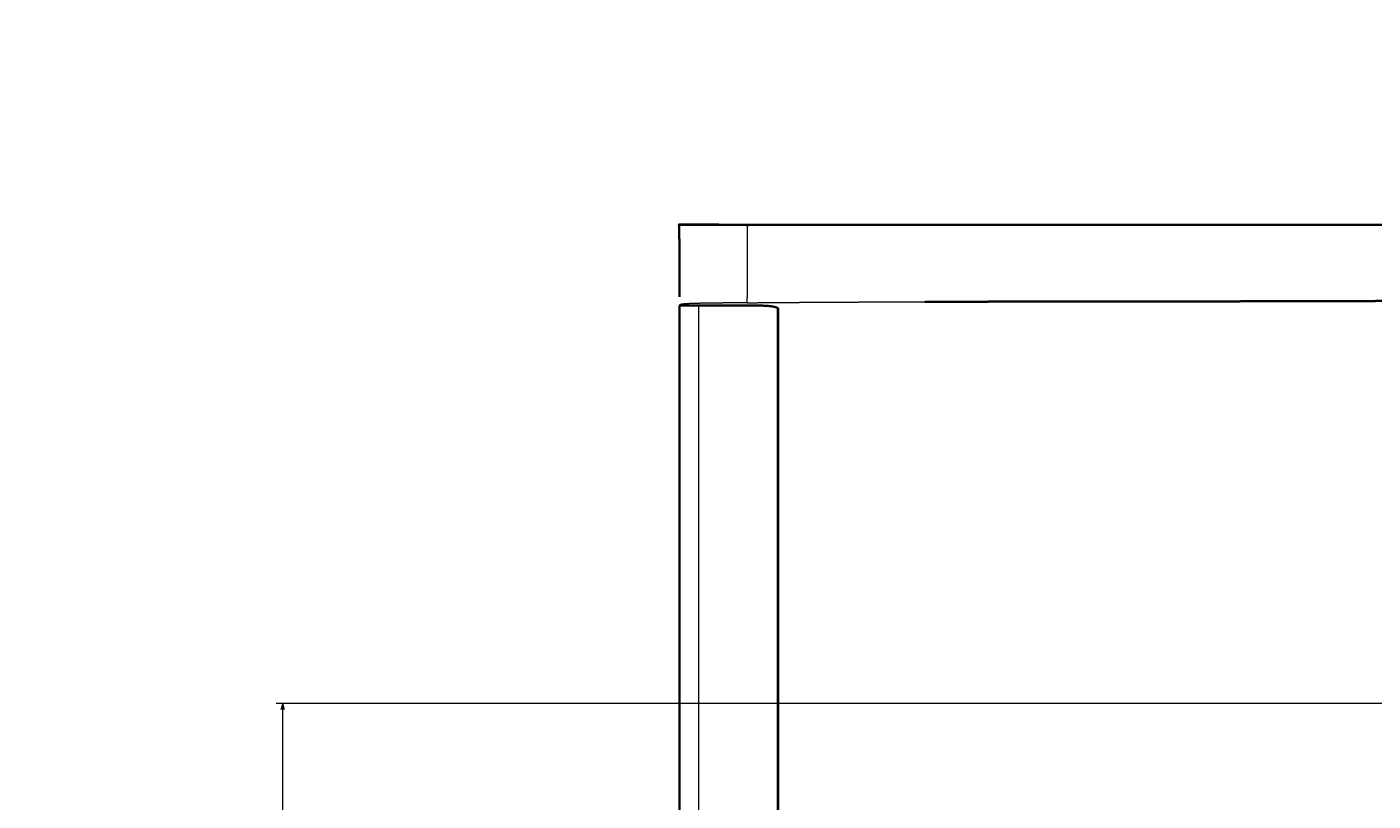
# Model space of a CAD drawing. Extents: x -512 to 1654, y -360 to 1280.
# Tile 3 of 200: x -512 to -102, y 224 to 460. Entities that reach past the tile are written whole.
import ezdxf
from ezdxf.enums import TextEntityAlignment as Align

# ---------------------------------------------------------------- set-up
doc = ezdxf.new("R2010")
doc.units = 0
doc.layers.get('0').update_dxf_attribs({"lineweight": 13})
doc.styles.get("Standard").update_dxf_attribs({"font": 'isocp.shx'})
doc.dimstyles.get("Standard").update_dxf_attribs({"dimtxt": 2.5, "dimasz": 2.5, "dimexe": 1.25, "dimexo": 0.625, "dimtad": 1, "dimcen": 2.5, "dimadec": 0, "dimazin": 0, "dimtfac": 1, "dimtmove": 0, "dimatfit": 0, "dimfxl": 0, "dimarcsym": 0})

# ---------------------------------------------------------------- blocks, each defined once
blk = doc.blocks.new('*D')
at = {"color": 7, "lineweight": 13}
for p, q in [((-313.56, 931.92), (-313.56, 1105.14)), ((636.77, 931.18), (636.77, 1105.14)), ((1018.12, 944.24), (1018.12, 1107.13)), ((1018.12, 1105.13), (1557.33, 1105.13)), ((1557.33, 911.87), (1557.33, 1107.13)), ((-313.56, 1103.14), (636.77, 1103.14)), ((1018.13, 978.55), (1018.13, 1027.51)), ((1042.72, 917.53), (1042.73, 1027.51)), ((1018.13, 1025.51), (1074.82, 1025.51)), ((159.6, 976.55), (-498.1, 976.56)), ((-496.1, 735.54), (-496.1, 976.56)), ((1651.38, 930.13), (1651.38, 856.54)), ((1554.36, 915.54), (1653.38, 915.54)), ((1537.21, 856.53), (1653.38, 856.54)), ((-13.45, 735.54), (-498.1, 735.54)), ((1018.12, 733.54), (1018.12, 666.52)), ((1248.09, 714.54), (1248.09, 666.52)), ((1018.12, 668.52), (1248.09, 668.52)), ((161.6, 229.58), (161.6, 487.04)), ((161.6, 485.04), (636.6, 485.04)), ((636.6, 229.06), (636.6, 487.04)), ((638.77, 399.31), (697.63, 399.31)), ((638.77, 399.31), (747.74, 399.31)), ((695.63, 324.25), (695.63, 399.31)), ((745.74, 169.34), (745.74, 399.31)), ((196.44, 324.25), (697.63, 324.25)), ((159.6, 253.39), (-436.37, 253.39)), ((-434.37, -82.6), (-434.37, 253.39)), ((221.84, 169.34), (747.74, 169.34)), ((-81.18, 93.67), (-81.18, -250.69)), ((404.39, 93.67), (404.39, -250.69)), ((159.6, -82.6), (-436.37, -82.6)), ((-81.18, -248.69), (404.39, -248.69))]:
    blk.add_line(p, q, dxfattribs=at)
for points in [[(1020.06, 1105.65), (1018.12, 1105.13), (1020.06, 1104.62)], [(1555.4, 1104.62), (1557.33, 1105.13), (1555.4, 1105.65)], [(-311.63, 1103.65), (-313.56, 1103.14), (-311.63, 1102.62)], [(634.84, 1102.62), (636.77, 1103.14), (634.84, 1103.65)], [(1020.06, 1026.03), (1018.13, 1025.51), (1020.06, 1024.99)], [(1040.8, 1024.99), (1042.73, 1025.51), (1040.8, 1026.03)], [(-495.59, 974.62), (-496.1, 976.56), (-496.62, 974.62)], [(1651.9, 913.61), (1651.38, 915.54), (1650.86, 913.61)], [(1650.86, 858.47), (1651.38, 856.54), (1651.9, 858.47)], [(-496.62, 737.47), (-496.1, 735.54), (-495.59, 737.47)], [(1020.06, 669.04), (1018.12, 668.52), (1020.06, 668)], [(1246.16, 668), (1248.09, 668.52), (1246.16, 669.04)], [(163.54, 485.56), (161.6, 485.04), (163.54, 484.52)], [(634.67, 484.52), (636.6, 485.04), (634.67, 485.56)], [(696.14, 397.37), (695.63, 399.31), (695.11, 397.37)], [(746.26, 397.37), (745.74, 399.31), (745.22, 397.37)], [(695.11, 326.19), (695.63, 324.25), (696.14, 326.19)], [(-433.85, 251.46), (-434.37, 253.39), (-434.89, 251.46)], [(745.22, 171.27), (745.74, 169.34), (746.26, 171.27)], [(-434.89, -80.67), (-434.37, -82.6), (-433.85, -80.67)], [(-79.25, -248.17), (-81.18, -248.69), (-79.25, -249.21)], [(402.46, -249.21), (404.39, -248.69), (402.46, -248.17)]]:
    blk.add_lwpolyline(points, dxfattribs=at)
for s, p, p2 in [('539', (1266.71, 1107.13), (1308.74, 1107.13)), ('950', (140.59, 1105.14), (182.62, 1105.14)), ('230', (1112.09, 670.52), (1154.12, 670.52)), ('475', (378.09, 487.04), (420.12, 487.04)), ('486', (140.59, -246.69), (182.62, -246.69))]:
    blk.add_text(s, height=14, dxfattribs=at).set_placement(p, p2, align=Align.FIT)
for s, rotation, p, p2 in [('25', 359.9976, (1047.73, 1027.51), (1074.82, 1027.51)), ('59', 90.0019, (1649.38, 903.04), (1649.38, 930.13)), ('241', 89.9998, (-498.1, 835.03), (-498.1, 877.06)), ('75', 90, (693.63, 348.24), (693.63, 375.32)), ('230', 90, (743.74, 263.31), (743.74, 305.34)), ('336', 90, (-436.37, 64.38), (-436.37, 106.41))]:
    blk.add_text(s, height=14, rotation=rotation, dxfattribs=at).set_placement(p, p2, align=Align.FIT)
blk = doc.blocks.new('BLOCK31')
at = {"color": 7, "lineweight": 35, "ltscale": 0.0008166}
blk.add_line((-475.17, 0), (-475.13, 0), dxfattribs=at)
at = {"color": 7, "lineweight": 35, "ltscale": 0.198523}
blk.add_line((-475.13, 0), (-467.19, 0), dxfattribs=at)
at = {"color": 7, "lineweight": 35, "ltscale": 0.034549}
blk.add_line((-467.19, 0), (-465.81, 0), dxfattribs=at)
at = {"color": 7, "lineweight": 35, "ltscale": 0.070972}
blk.add_line((-465.81, 0), (-462.97, 0), dxfattribs=at)
at = {"color": 7, "lineweight": 35, "ltscale": 0.035771}
blk.add_line((-462.97, 0), (-461.54, 0), dxfattribs=at)
at = {"color": 7, "lineweight": 35, "ltscale": 0.036202}
blk.add_line((-461.54, 0), (-460.09, 0), dxfattribs=at)
at = {"color": 7, "lineweight": 35, "ltscale": 0.072706}
blk.add_line((-460.09, 0), (-457.18, 0), dxfattribs=at)
at = {"color": 7, "lineweight": 35, "ltscale": 0.03648}
blk.add_line((-457.18, 0), (-455.72, 0), dxfattribs=at)
at = {"color": 7, "lineweight": 35, "ltscale": 0.0366}
blk.add_line((-455.72, 0), (-454.26, 0), dxfattribs=at)
at = {"color": 7, "lineweight": 35, "ltscale": 0.009395}
blk.add_line((-454.26, -0.38), (-454.26, 0), dxfattribs=at)
at = {"color": 7, "lineweight": 35}
for p, q in [((-454.26, 0), (-297.75, 0)), ((-290.63, 0), (-99.45, 0))]:
    blk.add_line(p, q, dxfattribs=at)
at = {"color": 7, "lineweight": 35, "ltscale": 0.178045}
blk.add_line((-297.75, 0.08), (-290.63, 0.08), dxfattribs=at)
at = {"color": 7, "lineweight": 35, "ltscale": 0.00052307}
blk.add_line((-474.98, -24.6), (-475, -24.6), dxfattribs=at)
at = {"color": 7, "lineweight": 35, "ltscale": 2.52149e-05}
blk.add_line((-474.98, -24.54), (-474.98, -24.54), dxfattribs=at)
at = {"color": 7, "lineweight": 35, "ltscale": 0.000268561}
blk.add_line((-474.98, -24.54), (-474.98, -24.55), dxfattribs=at)
at = {"color": 7, "lineweight": 35, "ltscale": 0.03713}
blk.add_line((-473.49, -24.6), (-474.98, -24.6), dxfattribs=at)
at = {"color": 7, "lineweight": 35, "ltscale": 0.028321}
blk.add_line((-472.36, -24.6), (-473.49, -24.6), dxfattribs=at)
at = {"color": 7, "lineweight": 35, "ltscale": 0.041881}
blk.add_line((-470.68, -24.6), (-472.36, -24.6), dxfattribs=at)
at = {"color": 7, "lineweight": 35, "ltscale": 0.006397}
blk.add_line((-470.43, -24.6), (-470.68, -24.6), dxfattribs=at)
at = {"color": 7, "lineweight": 35, "ltscale": 0.030131}
blk.add_line((-469.22, -24.6), (-470.43, -24.6), dxfattribs=at)
at = {"color": 7, "lineweight": 35, "ltscale": 0.070977}
blk.add_line((-466.38, -24.6), (-469.22, -24.6), dxfattribs=at)
at = {"color": 7, "lineweight": 35, "ltscale": 0.198246}
blk.add_line((-458.45, -24.6), (-466.38, -24.6), dxfattribs=at)
at = {"color": 7, "lineweight": 35, "ltscale": 0.19345}
blk.add_line((-450.72, -24.6), (-458.45, -24.6), dxfattribs=at)
at = {"color": 7, "lineweight": 13, "ltscale": 0.049212}
blk.add_line((-450.72, -24.6), (-448.75, -24.58), dxfattribs=at)
at = {"color": 7, "lineweight": 35, "ltscale": 0.009797}
blk.add_line((-445.16, -25.31), (-444.84, -25.54), dxfattribs=at)
at = {"color": 7, "lineweight": 35}
for centre, radius, start, end in [((-475.03, -24.56), 0.0527, 308.0561, 12.5292), ((-450.72, -59.86), 35.26, 86.7905, 89.989)]:
    blk.add_arc(centre, radius, start, end, dxfattribs=at)
for points, degree, knots in [([(-475.17, 0.14), (-475.17, 0.14), (-475.16, 0.14), (-475.15, 0.13), (-475.11, 0.13), (-475.02, 0.13), (-474.96, 0.13), (-474.73, 0.13), (-474.41, 0.12), (-474.14, 0.12), (-473.68, 0.12), (-473.15, 0.12), (-472.93, 0.12), (-472.49, 0.11), (-472.02, 0.11), (-471.77, 0.11), (-471.23, 0.11), (-470.67, 0.11), (-470.4, 0.11), (-469.79, 0.11), (-469.17, 0.11), (-468.85, 0.11), (-468.18, 0.1), (-467.5, 0.1), (-467.17, 0.1), (-466.45, 0.1), (-465.73, 0.1), (-465.37, 0.1), (-464.69, 0.1), (-464, 0.1), (-463.6, 0.1), (-463.28, 0.1), (-462.97, 0.1)], 5, [0, 0, 0, 0, 0, 0, 1.036848, 1.036848, 1.036848, 2.388795, 2.388795, 2.388795, 5.334754, 5.334754, 5.334754, 7.085655, 7.085655, 7.085655, 9.039476, 9.039476, 9.039476, 11.140946, 11.140946, 11.140946, 13.341697, 13.341697, 13.341697, 15.654952, 15.654952, 15.654952, 18.026606, 18.026606, 18.026606, 20.039666, 20.039666, 20.039666, 20.039666, 20.039666, 20.039666]), ([(-474.96, -21.93), (-474.96, -21.72), (-475.02, -21.14), (-474.98, -20.18), (-475, -19.05), (-475, -17.98), (-475, -17.22), (-475, -16.45), (-475, -15.59), (-475, -14.46), (-475, -13.36), (-475.01, -12.29), (-475.01, -11.26), (-475.01, -10.24), (-475.02, -9.2), (-475.02, -8.13), (-475.03, -7.02), (-475.03, -5.88), (-475.04, -4.72), (-475.05, -3.54), (-475.06, -2.45), (-475.07, -1.66), (-475.08, -1.04), (-475.09, -0.51), (-475.14, -0.08), (-475.17, 0.14)], 3, [0, 0, 0, 0, 0.629376, 1.748451, 2.885351, 4.032516, 4.934749, 5.185984, 6.344078, 7.488841, 8.594767, 9.651514, 10.675093, 11.691302, 12.721014, 13.786464, 14.901203, 16.049296, 17.214146, 18.389695, 19.576578, 20.473757, 20.784446, 21.415181, 22.072874, 22.072874, 22.072874, 22.072874]), ([(-388.21, -400.08), (-390.33, -400.06), (-394.57, -400.02), (-400.92, -399.97), (-407.28, -400.05), (-413.62, -399.56), (-419.89, -398.49), (-426.04, -396.86), (-432.02, -394.67), (-437.77, -391.96), (-443.25, -388.73), (-448.42, -385.02), (-453.23, -380.86), (-457.64, -376.28), (-461.62, -371.31), (-465.14, -366.01), (-468.15, -360.41), (-470.65, -354.56), (-472.61, -348.51), (-474, -342.3), (-474.85, -335.99), (-475.05, -329.64), (-474.98, -323.28), (-475, -316.93), (-475, -310.57), (-475, -304.22), (-475, -297.86), (-475, -291.51), (-475, -285.15), (-475, -278.8), (-475, -272.44), (-475, -266.09), (-475, -259.73), (-475, -253.38), (-475, -247.02), (-475, -240.67), (-475, -234.31), (-475, -227.96), (-475, -221.6), (-475, -215.25), (-475, -208.89), (-475, -202.54), (-475, -196.18), (-475, -189.83), (-475, -183.47), (-475, -177.12), (-475, -170.76), (-475, -164.41), (-475, -158.05), (-475, -151.7), (-475, -145.34), (-475, -138.99), (-475, -132.63), (-475, -126.28), (-475, -119.92), (-475, -113.57), (-475, -107.21), (-475, -100.86), (-475, -94.5), (-475, -88.15), (-475, -81.79), (-475, -75.44), (-475, -69.08), (-475, -62.73), (-475, -56.37), (-475, -50.02), (-475, -43.66), (-475, -37.31), (-475, -30.95), (-475, -26.71), (-475, -24.6)], 3, [0, 0, 0, 0, 6.355211, 12.710266, 19.065063, 25.41775, 31.771119, 38.12358, 44.476024, 50.829303, 57.182705, 63.535712, 69.88823, 76.240746, 82.593515, 88.946628, 95.299578, 101.652125, 108.004668, 114.357891, 120.711228, 127.063631, 133.418551, 139.774453, 146.128948, 152.483395, 158.83817, 165.193183, 171.548345, 177.903566, 184.258756, 190.613864, 196.968899, 203.323878, 209.678814, 216.033722, 222.388617, 228.743514, 235.098425, 241.453349, 247.808287, 254.163237, 260.518199, 266.873172, 273.228156, 279.58315, 285.938153, 292.293164, 298.648184, 305.00321, 311.358243, 317.713281, 324.068325, 330.423372, 336.778424, 343.133478, 349.488535, 355.843593, 362.198652, 368.553711, 374.90877, 381.263828, 387.618883, 393.973936, 400.328986, 406.684032, 413.039073, 419.394109, 425.749139, 432.104162, 432.104162, 432.104162, 432.104162]), ([(-400.23, -23.44), (-398.17, -23.44), (-396.1, -23.43), (-395.05, -23.43), (-391.21, -23.42), (-387.36, -23.41), (-385.17, -23.41), (-381.87, -23.4), (-378.57, -23.4), (-377.06, -23.39), (-374.06, -23.39), (-371.07, -23.39), (-369.47, -23.38), (-367.22, -23.38), (-364.96, -23.38), (-364.26, -23.38), (-362.72, -23.37), (-361.17, -23.37), (-360.41, -23.37), (-358.88, -23.37), (-357.36, -23.37), (-356.6, -23.37), (-355.08, -23.36), (-353.56, -23.36), (-352.8, -23.36), (-350.3, -23.36), (-347.79, -23.35), (-346.49, -23.35), (-343.93, -23.35), (-341.37, -23.35), (-340.57, -23.35), (-338.99, -23.34), (-337.41, -23.34), (-336.57, -23.34), (-334.7, -23.34), (-332.83, -23.34), (-331.18, -23.34), (-328.89, -23.33), (-326.58, -23.33), (-325.38, -23.33), (-322.35, -23.32), (-319.33, -23.32), (-317.52, -23.32), (-313.9, -23.31), (-310.28, -23.31), (-308.46, -23.31), (-304.08, -23.3), (-299.69, -23.29), (-296.38, -23.29), (-290.95, -23.28), (-285.52, -23.27), (-283.35, -23.26), (-279.08, -23.25), (-274.81, -23.24), (-273.39, -23.23), (-270.48, -23.22), (-267.58, -23.21), (-266.38, -23.21), (-263.51, -23.2), (-260.63, -23.19), (-259.07, -23.18), (-256.25, -23.17), (-253.45, -23.15), (-252.03, -23.15), (-249.23, -23.13), (-246.43, -23.12), (-244.79, -23.11), (-241.98, -23.09), (-239.18, -23.08), (-237.75, -23.07), (-234.87, -23.05), (-232, -23.04), (-230.7, -23.03), (-227.86, -23.01), (-225.02, -22.99), (-223.48, -22.98), (-220.66, -22.96), (-217.84, -22.94), (-216.41, -22.93), (-213.6, -22.92), (-210.79, -22.89), (-209.24, -22.88), (-206.44, -22.86), (-203.63, -22.84), (-202.21, -22.83), (-199.31, -22.81), (-196.41, -22.78), (-195.22, -22.77), (-192.35, -22.75), (-189.48, -22.73), (-187.93, -22.71), (-185.13, -22.69), (-182.33, -22.66), (-180.91, -22.65), (-178.14, -22.62), (-175.35, -22.6), (-173.7, -22.58), (-170.91, -22.56), (-168.12, -22.53), (-166.71, -22.51), (-163.31, -22.48), (-159.92, -22.45), (-158.42, -22.43), (-154.5, -22.39), (-150.57, -22.36), (-148.93, -22.34), (-145.57, -22.31), (-142.21, -22.27), (-140.8, -22.26), (-137.93, -22.23), (-135.05, -22.2), (-133.79, -22.19), (-130.97, -22.16), (-128.15, -22.14), (-126.51, -22.12), (-123.73, -22.09), (-120.96, -22.07), (-119.55, -22.05), (-117.93, -22.04), (-116.31, -22.02), (-116.1, -22.02), (-115.89, -22.02), (-115.68, -22.02)], 5, [0, 0, 0, 0, 0, 0, 14.62009, 14.62009, 14.62009, 27.232964, 27.232964, 27.232964, 37.886018, 37.886018, 37.886018, 48.354646, 48.354646, 48.354646, 53.847758, 53.847758, 53.847758, 59.236486, 59.236486, 59.236486, 64.625221, 64.625221, 64.625221, 70.013956, 70.013956, 70.013956, 82.419889, 82.419889, 82.419889, 88.033923, 88.033923, 88.033923, 93.56905, 93.56905, 93.56905, 101.317803, 101.317803, 101.317803, 109.862217, 109.862217, 109.862217, 122.678601, 122.678601, 122.678601, 135.494984, 135.494984, 135.494984, 153.672212, 153.672212, 153.672212, 173.864634, 173.864634, 173.864634, 183.940212, 183.940212, 183.940212, 194.429905, 194.429905, 194.429905, 204.263707, 204.263707, 204.263707, 214.339285, 214.339285, 214.339285, 224.054145, 224.054145, 224.054145, 234.146974, 234.146974, 234.146974, 244.462786, 244.462786, 244.462786, 254.345391, 254.345391, 254.345391, 264.429046, 264.429046, 264.429046, 274.273548, 274.273548, 274.273548, 284.357194, 284.357194, 284.357194, 294.857684, 294.857684, 294.857684, 304.716909, 304.716909, 304.716909, 314.793896, 314.793896, 314.793896, 324.465427, 324.465427, 324.465427, 334.542415, 334.542415, 334.542415, 348.604212, 348.604212, 348.604212, 362.420886, 362.420886, 362.420886, 372.47346, 372.47346, 372.47346, 382.804076, 382.804076, 382.804076, 392.448466, 392.448466, 392.448466, 402.501053, 402.501053, 402.501053, 403.99565, 403.99565, 403.99565, 403.99565, 403.99565, 403.99565]), ([(-448.75, -24.65), (-448.67, -24.66), (-448.58, -24.66), (-448.51, -24.67), (-448.39, -24.68), (-448.27, -24.69), (-448.23, -24.69), (-448.08, -24.7), (-447.92, -24.71), (-447.8, -24.72), (-447.53, -24.75), (-447.27, -24.78), (-447.11, -24.8), (-446.81, -24.84), (-446.51, -24.89), (-446.36, -24.92), (-446.07, -24.98), (-445.79, -25.05), (-445.66, -25.09), (-445.47, -25.15), (-445.3, -25.23), (-445.25, -25.26), (-445.21, -25.28), (-445.16, -25.31)], 5, [0, 0, 0, 0, 0, 0, 0.6395, 0.6395, 0.6395, 0.95605, 0.95605, 0.95605, 1.906612, 1.906612, 1.906612, 3.167977, 3.167977, 3.167977, 4.407406, 4.407406, 4.407406, 5.631803, 5.631803, 5.631803, 6.185566, 6.185566, 6.185566, 6.185566, 6.185566, 6.185566])]:
    blk.add_open_spline(points, degree=degree, knots=knots, dxfattribs=at)
at = {"color": 7, "lineweight": 13}
for points, knots in [([(-454.33, -23.74), (-454.33, -23.7), (-454.33, -23.68), (-454.33, -23.65), (-454.33, -23.53), (-454.33, -23.25), (-454.32, -23.06), (-454.32, -22.58), (-454.31, -21.98), (-454.3, -21.59), (-454.29, -20.89), (-454.29, -20.16), (-454.28, -19.82), (-454.28, -19.27), (-454.27, -18.71), (-454.27, -18.47), (-454.27, -17.97), (-454.27, -17.47), (-454.27, -17.24), (-454.26, -16.71), (-454.26, -16.17), (-454.26, -15.89), (-454.26, -15.36), (-454.26, -14.85), (-454.26, -14.61), (-454.26, -14.06), (-454.26, -13.56), (-454.26, -13.3), (-454.26, -12.94), (-454.26, -12.7), (-454.26, -12.62), (-454.26, -12.5), (-454.26, -12.42), (-454.26, -12.38), (-454.26, -12.31), (-454.26, -12.25), (-454.26, -12.21), (-454.26, -12.1), (-454.26, -11.95), (-454.26, -11.84), (-454.26, -11.58), (-454.26, -11.26), (-454.26, -11.12), (-454.26, -10.83), (-454.26, -10.49), (-454.26, -10.32), (-454.26, -9.77), (-454.26, -9.18), (-454.26, -8.78), (-454.26, -8.21), (-454.26, -7.63), (-454.26, -7.46), (-454.26, -6.79), (-454.26, -6.11), (-454.26, -5.6), (-454.26, -4.31), (-454.26, -3.01), (-454.26, -2.7), (-454.26, -1.77), (-454.26, -0.83), (-454.26, -0.68), (-454.26, -0.53), (-454.26, -0.38)], [0, 0, 0, 0, 0, 0, 2.441913, 2.441913, 2.441913, 4.53923, 4.53923, 4.53923, 7.721717, 7.721717, 7.721717, 10.016278, 10.016278, 10.016278, 11.764489, 11.764489, 11.764489, 13.552639, 13.552639, 13.552639, 15.496765, 15.496765, 15.496765, 17.288314, 17.288314, 17.288314, 19.738984, 19.738984, 19.738984, 21.052169, 21.052169, 21.052169, 22.362022, 22.362022, 22.362022, 23.645306, 23.645306, 23.645306, 25.944651, 25.944651, 25.944651, 27.377037, 27.377037, 27.377037, 28.896115, 28.896115, 28.896115, 31.795824, 31.795824, 31.795824, 32.998773, 32.998773, 32.998773, 36.603134, 36.603134, 36.603134, 42.120126, 42.120126, 42.120126, 43.19103, 43.19103, 43.19103, 43.19103, 43.19103, 43.19103]), ([(-454.33, -23.74), (-454.56, -23.74), (-454.78, -23.74), (-455, -23.74), (-455.45, -23.75), (-455.91, -23.75), (-456.1, -23.75), (-456.62, -23.76), (-457.15, -23.76), (-457.44, -23.76), (-458.02, -23.77), (-458.61, -23.77), (-458.9, -23.78), (-459.49, -23.78), (-460.08, -23.79), (-460.33, -23.79), (-460.91, -23.8), (-461.48, -23.8), (-461.81, -23.81), (-462.7, -23.82), (-463.59, -23.83), (-464.08, -23.83), (-465.27, -23.85), (-466.44, -23.87), (-466.97, -23.88), (-467.83, -23.89), (-468.7, -23.91), (-468.93, -23.91), (-469.51, -23.93), (-470.09, -23.94), (-470.35, -23.95), (-470.8, -23.96), (-471.25, -23.98), (-471.42, -23.98), (-471.77, -24), (-472.11, -24.01), (-472.27, -24.02), (-472.62, -24.04), (-472.95, -24.06), (-473.12, -24.07), (-473.42, -24.09), (-473.68, -24.11), (-473.79, -24.12), (-474.02, -24.15), (-474.2, -24.17), (-474.3, -24.19), (-474.54, -24.23), (-474.72, -24.28), (-474.8, -24.3), (-474.9, -24.35), (-474.95, -24.39), (-474.96, -24.41), (-474.98, -24.45), (-474.99, -24.49), (-474.99, -24.51), (-474.99, -24.53), (-474.98, -24.54)], [0, 0, 0, 0, 0, 0, 1.591962, 1.591962, 1.591962, 3.237232, 3.237232, 3.237232, 5.270513, 5.270513, 5.270513, 7.303794, 7.303794, 7.303794, 9.408328, 9.408328, 9.408328, 11.376347, 11.376347, 11.376347, 15.616404, 15.616404, 15.616404, 19.720585, 19.720585, 19.720585, 21.81835, 21.81835, 21.81835, 23.847611, 23.847611, 23.847611, 25.141591, 25.141591, 25.141591, 26.444735, 26.444735, 26.444735, 27.863637, 27.863637, 27.863637, 29.013432, 29.013432, 29.013432, 30.4108, 30.4108, 30.4108, 33.08951, 33.08951, 33.08951, 34.994095, 34.994095, 34.994095, 37.002747, 37.002747, 37.002747, 37.002747, 37.002747, 37.002747]), ([(-469.22, -24.6), (-469.22, -80.87), (-469.22, -137.14), (-469.22, -193.42), (-469.22, -252.91), (-469.22, -312.4), (-469.22, -315.61), (-469.22, -319.9), (-469.22, -324.19), (-469.22, -325.26), (-469.22, -327.16), (-469.23, -329.07), (-469.23, -329.97), (-469.2, -332.64), (-469.04, -335.31), (-468.86, -337.17), (-468.47, -340.05), (-467.93, -342.89), (-467.7, -343.93), (-467.46, -344.96), (-467.2, -345.99)], [0, 0, 0, 0, 0, 0, 392.632816, 392.632816, 392.632816, 415.069097, 415.069097, 415.069097, 422.547858, 422.547858, 422.547858, 428.362267, 428.362267, 428.362267, 441.199881, 441.199881, 441.199881, 448.586744, 448.586744, 448.586744, 448.586744, 448.586744, 448.586744]), ([(-454.33, -23.74), (-452.21, -23.72), (-450.09, -23.69), (-447.84, -23.68), (-444.63, -23.65), (-441.42, -23.63), (-440.34, -23.62), (-438.18, -23.6), (-436.01, -23.59), (-434.93, -23.58), (-431.66, -23.56), (-428.39, -23.54), (-426.31, -23.53), (-421.94, -23.51), (-417.57, -23.49), (-415.39, -23.49), (-411.12, -23.47), (-406.87, -23.46), (-404.39, -23.45), (-402.31, -23.45), (-400.23, -23.44)], [0, 0, 0, 0, 0, 0, 15.078361, 15.078361, 15.078361, 22.729578, 22.729578, 22.729578, 30.38992, 30.38992, 30.38992, 45.875865, 45.875865, 45.875865, 61.234357, 61.234357, 61.234357, 76.004081, 76.004081, 76.004081, 76.004081, 76.004081, 76.004081]), ([(-445.18, -329.1), (-445.18, -329.05), (-445.18, -329), (-445.18, -328.95), (-445.18, -328.84), (-445.18, -328.74), (-445.18, -328.69), (-445.18, -328.54), (-445.18, -328.39), (-445.18, -328.25), (-445.18, -328.07), (-445.17, -327.89), (-445.17, -327.81), (-445.17, -327.65), (-445.17, -327.49), (-445.17, -327.41), (-445.17, -326.69), (-445.17, -325.98), (-445.17, -325.35), (-445.17, -324.03), (-445.17, -322.74), (-445.17, -322.07), (-445.17, -320.94), (-445.17, -319.8), (-445.17, -319.33), (-445.16, -318.51), (-445.16, -317.68), (-445.16, -317.32), (-445.16, -316.78), (-445.16, -316.24), (-445.16, -316.07), (-445.16, -315.8), (-445.16, -315.53), (-445.16, -315.44), (-445.16, -315.25), (-445.16, -315.07), (-445.16, -314.99), (-445.16, -314.76), (-445.16, -314.53), (-445.16, -314.51), (-445.16, -314.25), (-445.16, -313.99), (-445.16, -313.87), (-445.16, -313.53), (-445.16, -313.19), (-445.16, -312.97), (-445.16, -312.44), (-445.16, -311.9), (-445.16, -311.58), (-445.16, -311.22), (-445.16, -310.86), (-445.16, -310.83), (-445.16, -310.76), (-445.16, -310.68), (-445.16, -310.63), (-445.16, -310.52), (-445.16, -310.4), (-445.16, -310.34), (-445.16, -310.23), (-445.16, -310.12), (-445.16, -310.08), (-445.16, -309.27), (-445.16, -308.45), (-445.16, -307.69), (-445.16, -305.08), (-445.16, -302.46), (-445.16, -300.75), (-445.16, -297.65), (-445.16, -294.5), (-445.16, -293.27), (-445.16, -290.59), (-445.16, -287.9), (-445.16, -286.45), (-445.16, -282.85), (-445.16, -279.23), (-445.16, -277.07), (-445.16, -273.45), (-445.16, -269.83), (-445.16, -268.55), (-445.16, -264.93), (-445.16, -261.34), (-445.16, -259.18), (-445.16, -256.26), (-445.16, -253.38), (-445.16, -252.59), (-445.16, -251.69), (-445.16, -250.8), (-445.16, -250.62), (-445.16, -250.42), (-445.16, -250.21), (-445.16, -250.1), (-445.16, -249.56), (-445.16, -249), (-445.16, -248.49), (-445.16, -247.94), (-445.16, -247.41), (-445.16, -247.26), (-445.16, -202.81), (-445.16, -158.36), (-445.16, -114.01), (-445.16, -69.66), (-445.16, -25.31)], [0, 0, 0, 0, 0, 0, 0.384626, 0.384626, 0.384626, 0.769252, 0.769252, 0.769252, 1.492465, 1.492465, 1.492465, 2.069433, 2.069433, 2.069433, 2.646402, 2.646402, 2.646402, 7.259918, 7.259918, 7.259918, 12.430661, 12.430661, 12.430661, 15.877216, 15.877216, 15.877216, 18.471843, 18.471843, 18.471843, 19.769157, 19.769157, 19.769157, 20.417818, 20.417818, 20.417818, 21.087331, 21.087331, 21.087331, 22.128793, 22.128793, 22.128793, 22.993943, 22.993943, 22.993943, 24.724203, 24.724203, 24.724203, 27.135837, 27.135837, 27.135837, 27.319198, 27.319198, 27.319198, 27.686038, 27.686038, 27.686038, 28.052878, 28.052878, 28.052878, 28.440338, 28.440338, 28.440338, 33.930374, 33.930374, 33.930374, 47.331078, 47.331078, 47.331078, 55.801875, 55.801875, 55.801875, 65.706552, 65.706552, 65.706552, 80.255243, 80.255243, 80.255243, 90.200945, 90.200945, 90.200945, 104.894321, 104.894321, 104.894321, 110.646183, 110.646183, 110.646183, 111.32876, 111.32876, 111.32876, 112.123247, 112.123247, 112.123247, 115.224232, 115.224232, 115.224232, 115.951122, 115.951122, 115.951122, 436.105308, 436.105308, 436.105308, 436.105308, 436.105308, 436.105308]), ([(-444.84, -25.54), (-444.84, -68.98), (-444.84, -112.43), (-444.84, -155.88), (-444.84, -199.91), (-444.84, -243.95), (-444.84, -245.55), (-444.84, -246.55), (-444.84, -248.48), (-444.84, -249.39), (-444.84, -250.87), (-444.84, -252.36), (-444.84, -253.15), (-444.84, -255.5), (-444.84, -257.89), (-444.84, -259.49), (-444.84, -262.73), (-444.84, -266.01), (-444.84, -267.61), (-444.84, -272.68), (-444.84, -277.79), (-444.84, -281.13), (-444.84, -287.55), (-444.84, -293.87), (-444.84, -296.8), (-444.84, -300.07), (-444.84, -303.29), (-444.84, -303.65), (-444.84, -304.42), (-444.84, -305.18), (-444.84, -305.54), (-444.84, -306.42), (-444.84, -307.32), (-444.84, -307.12), (-444.84, -308.1), (-444.84, -309.09), (-444.84, -309.08), (-444.84, -310.23), (-444.84, -311.1), (-444.84, -311.43), (-444.84, -312.18), (-444.84, -312.9), (-444.84, -313.14), (-444.84, -313.83), (-444.84, -314.56), (-444.84, -315.14), (-444.84, -315.6), (-444.84, -315.64), (-444.84, -315.92), (-444.84, -318.58), (-444.84, -321.24), (-444.84, -323.47), (-444.83, -326.08), (-444.83, -328.7), (-444.83, -329.11), (-444.83, -329.74), (-444.83, -330.44), (-444.83, -331.04), (-444.83, -331.72), (-444.83, -332.41), (-444.83, -332.79), (-444.83, -333.16), (-444.83, -333.53)], [0, 0, 0, 0, 0, 0, 310.050543, 310.050543, 310.050543, 314.258632, 314.258632, 314.258632, 319.321994, 319.321994, 319.321994, 324.846922, 324.846922, 324.846922, 335.889294, 335.889294, 335.889294, 346.990919, 346.990919, 346.990919, 369.953158, 369.953158, 369.953158, 389.896255, 389.896255, 389.896255, 392.805281, 392.805281, 392.805281, 395.47947, 395.47947, 395.47947, 399.168012, 399.168012, 399.168012, 402.521553, 402.521553, 402.521553, 405.193467, 405.193467, 405.193467, 408.042678, 408.042678, 408.042678, 410.510524, 410.510524, 410.510524, 413.511614, 413.511614, 413.511614, 429.478397, 429.478397, 429.478397, 432.133998, 432.133998, 432.133998, 434.392619, 434.392619, 434.392619, 437.048221, 437.048221, 437.048221, 437.048221, 437.048221, 437.048221])]:
    blk.add_open_spline(points, degree=5, knots=knots, dxfattribs=at)

msp = doc.modelspace()

# ---------------------------------------------------------------- block references
at = {"lineweight": 0}
msp.add_blockref('BLOCK31', (161.604, 399.307), dxfattribs=at)

# ---------------------------------------------------------------- dimensions: what is measured, and where the dimension line sits
at = {"color": 0, "lineweight": 0}
for base, p1, p2, angle, middle, dimtype in [((-496.105, 735.539), (161.604, 976.554), (-11.453, 735.538), 269.9984, (-496.104, 856.047), 160), ((636.769, 1103.136), (-313.562, 929.922), (636.769, 929.183), 359.99809, (161.604, 1103.136), 160), ((-81.185, -248.691), (404.392, 95.674), (-81.185, 95.674), 180, (161.604, -248.691), 161), ((-434.37, -82.6), (161.604, 253.394), (161.604, -82.6), 270, (-434.37, 85.397), 161), ((161.604, 485.039), (636.604, 227.062), (161.604, 227.58), 179.99905, (399.104, 485.039), 160), ((695.627, 324.2535), (636.7694, 399.3067), (194.4376, 324.2535), 269.99857, (695.627, 361.7801), 160), ((745.74127, 169.34212), (636.76937, 399.3067), (219.84173, 169.34212), 269.99857, (745.74127, 284.32441), 160), ((1042.727, 1025.509), (1018.126, 976.554), (1042.723, 915.535), 359.9957, (1061.271, 1025.508), 160), ((1651.38, 856.536), (1552.361, 915.535), (1535.213, 856.532), 270.0005, (1651.378, 916.587), 160), ((1557.332, 1105.135), (1018.124, 942.237), (1557.332, 909.87), 359.99809, (1287.728, 1105.135), 160), ((1018.1244, 668.5175), (1248.089, 716.5384), (1018.1244, 735.5384), 179.99905, (1133.1067, 668.5175), 160)]:
    dim = msp.add_linear_dim(base=base, p1=p1, p2=p2, angle=angle, dimstyle='Standard', dxfattribs=at)
    dim.commit()
    dim.dimension.update_dxf_attribs({"geometry": '*D', "text_midpoint": middle, "dimtype": dimtype})

doc.saveas('drawing.dxf')
